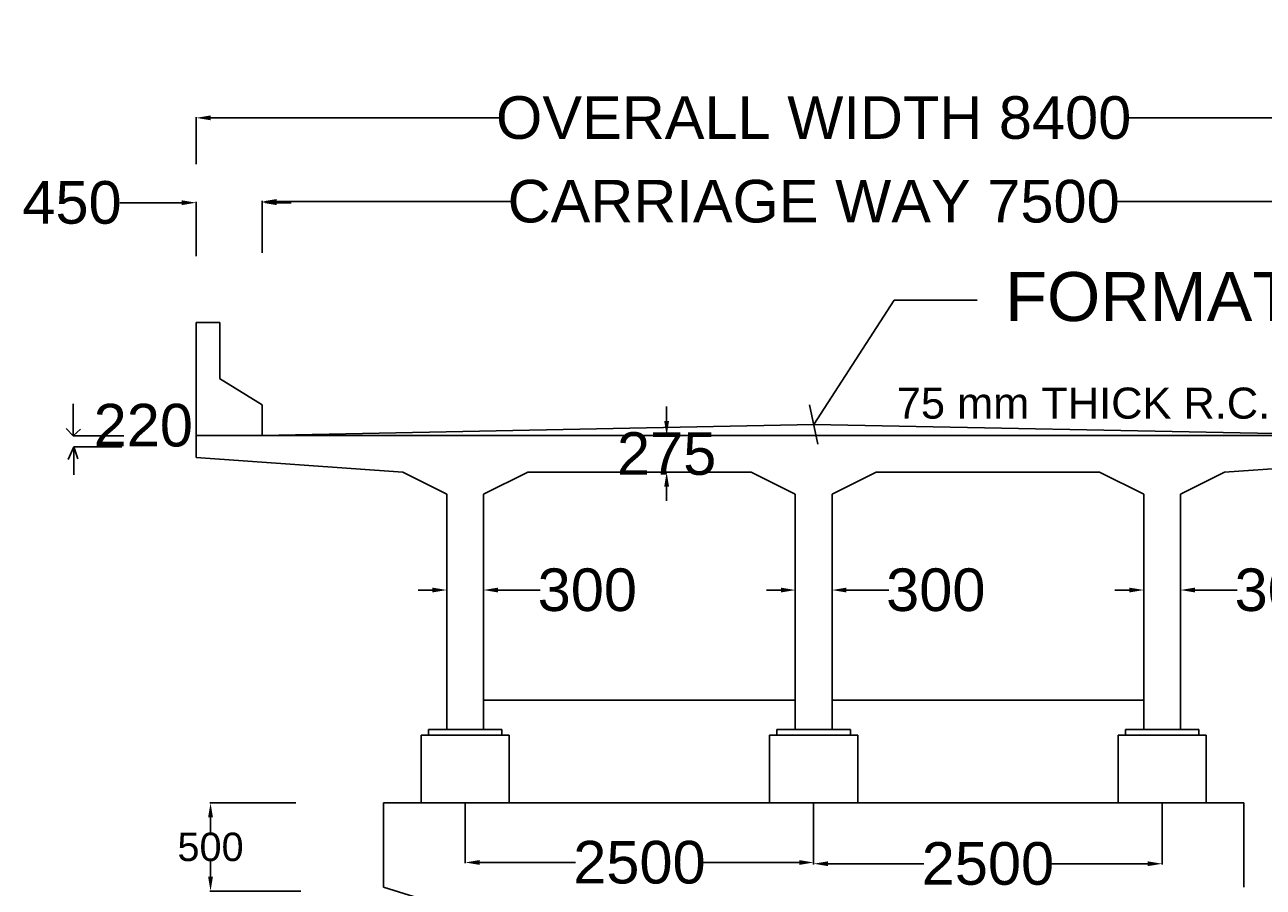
# Model space of a CAD drawing. Extents: x 629217 to 1787843, y 512199 to 1583660.
# Tile 7 of 10: x 787943 to 831531, y 743316 to 773677. Entities that reach past the tile are written whole.
import ezdxf

# ---------------------------------------------------------------- set-up
doc = ezdxf.new("R2010")
doc.units = ezdxf.units.MI
doc.header["$MEASUREMENT"] = 0
doc.layers.add('DIMENISION', color=4, linetype='Continuous', lineweight=13)
doc.layers.add('TEXT', color=3, linetype='Continuous')
doc.styles.add('ROMAND 25', font='romand.shx', dxfattribs={"height": 180})
doc.styles.get("Standard").update_dxf_attribs({"font": 'arial.ttf', "height": 500})
doc.dimstyles.new('bASANT jAIN  NMM', dxfattribs={"dimscale": 0.507, "dimtxt": 500, "dimasz": 1000, "dimexe": 50, "dimexo": 25, "dimgap": 0.09, "dimtad": 0, "dimtih": 1, "dimtoh": 1, "dimdec": 0, "dimzin": 0, "dimdsep": 46, "dimtxsty": 'Standard', "dimcen": 0.09, "dimclrd": 256, "dimclre": 256, "dimadec": 0, "dimazin": 0, "dimtfac": 1, "dimtdec": 0, "dimtix": 1, "dimtofl": 0, "dimtmove": 0, "dimatfit": 0, "dimfxl": 300, "dimtolj": 1, "dimtzin": 0, "dimlwd": -1, "dimlwe": -1, "dimarcsym": 0})
doc.dimstyles.new('SIDDIQUI', dxfattribs={"dimtxt": 1, "dimasz": 2.5, "dimexe": 0.18, "dimexo": 0.0625, "dimgap": 1, "dimtad": 1, "dimdec": 0, "dimzin": 0, "dimdsep": 46, "dimtxsty": 'ROMAND 25', "dimblk": 'OBLIQUE', "dimcen": 0.09, "dimdle": 1, "dimclrt": 1, "dimadec": 0, "dimazin": 0, "dimtfac": 1, "dimtdec": 0, "dimtofl": 0, "dimtmove": 0, "dimatfit": 3, "dimldrblk": 'OBLIQUE', "dimfxl": 1, "dimtolj": 1, "dimtzin": 0, "dimarcsym": 0})

# ---------------------------------------------------------------- blocks, each defined once
blk = doc.blocks.new('*D95')
at = {"ltscale": 0.5, "transparency": 16777216}
for p, q in [((793973, 768764), (793973, 770425)), ((794480, 770400), (804629, 770400)), ((836936, 770400), (826787, 770400)), ((837443, 768512), (837443, 770425))]:
    blk.add_line(p, q, dxfattribs=at)
for points in [[(794480, 770484), (794480, 770315), (793973, 770400)], [(836936, 770484), (836936, 770315), (837443, 770400)]]:
    blk.add_solid(points, dxfattribs=at)
at = {"layer": 'Defpoints', "color": 0, "ltscale": 0.5, "transparency": 16777216}
for p in [(837443, 770400), (793973, 768752), (837443, 768500)]:
    blk.add_point(p, dxfattribs=at)
at = {"color": 0, "ltscale": 0.5, "transparency": 16777216, "insert": (815708, 770400), "char_height": 500, "attachment_point": 5}
blk.add_mtext('\\A1;{\\H3x;OVERALL WIDTH 8400}', dxfattribs=at)
blk = doc.blocks.new('*D96')
at = {"ltscale": 0.5, "transparency": 16777216}
for p, q in [((796302, 766837), (796302, 767483)), ((796809, 767457), (805038, 767457)), ((834607, 767457), (826378, 767457)), ((835114, 766005), (835114, 767483))]:
    blk.add_line(p, q, dxfattribs=at)
for points in [[(796809, 767542), (796809, 767373), (796302, 767457)], [(834607, 767542), (834607, 767373), (835114, 767457)]]:
    blk.add_solid(points, dxfattribs=at)
at = {"layer": 'Defpoints', "color": 0, "ltscale": 0.5, "transparency": 16777216}
for p in [(835114, 767457), (796302, 766825), (835114, 765992)]:
    blk.add_point(p, dxfattribs=at)
at = {"color": 0, "ltscale": 0.5, "transparency": 16777216, "insert": (815708, 767457), "char_height": 500, "attachment_point": 5}
blk.add_mtext('\\A1;{\\H3x;CARRIAGE WAY 7500}', dxfattribs=at)
blk = doc.blocks.new('*D97')
at = {"ltscale": 0.5, "transparency": 16777216}
for p, q in [((793466, 767413), (791290, 767413)), ((793973, 765535), (793973, 767439)), ((796302, 765651), (796302, 767439)), ((796809, 767413), (797316, 767413))]:
    blk.add_line(p, q, dxfattribs=at)
for points in [[(793466, 767498), (793466, 767329), (793973, 767413)], [(796809, 767498), (796809, 767329), (796302, 767413)]]:
    blk.add_solid(points, dxfattribs=at)
at = {"layer": 'Defpoints', "color": 0, "ltscale": 0.5, "transparency": 16777216}
for p in [(796302, 767413), (793973, 765522), (796302, 765639)]:
    blk.add_point(p, dxfattribs=at)
at = {"color": 0, "ltscale": 0.5, "transparency": 16777216, "insert": (789605, 767413), "char_height": 500, "attachment_point": 5}
blk.add_mtext('\\A1;{\\H3x;450}', dxfattribs=at)
blk = doc.blocks.new('_Oblique')
at = {"color": 0, "linetype": 'ByBlock', "lineweight": -2}
blk.add_line((-0.5, -0.5), (0.5, 0.5), dxfattribs=at)
blk = doc.blocks.new('*D99')
at = {"ltscale": 0.5, "transparency": 16777216}
for p, q in [((797480, 746283), (794455, 746283)), ((794481, 745776), (794481, 745241)), ((794481, 743685), (794481, 744220)), ((797664, 743178), (794455, 743178))]:
    blk.add_line(p, q, dxfattribs=at)
for points in [[(794396, 745776), (794565, 745776), (794481, 746283)], [(794396, 743685), (794565, 743685), (794481, 743178)]]:
    blk.add_solid(points, dxfattribs=at)
at = {"layer": 'Defpoints', "color": 0, "ltscale": 0.5, "transparency": 16777216}
for p in [(794481, 746283), (797493, 746283), (797677, 743178)]:
    blk.add_point(p, dxfattribs=at)
at = {"color": 0, "ltscale": 0.5, "transparency": 16777216, "insert": (794481, 744730), "char_height": 500, "attachment_point": 5}
blk.add_mtext('\\A1;{\\H2x;500}', dxfattribs=at)
blk = doc.blocks.new('*D118')
at = {"ltscale": 0.5, "transparency": 16777216}
for p, q in [((803443, 746270), (803443, 744162)), ((815708, 746270), (815708, 744162)), ((803950, 744187), (807326, 744187)), ((815201, 744187), (811826, 744187))]:
    blk.add_line(p, q, dxfattribs=at)
for points in [[(803950, 744272), (803950, 744103), (803443, 744187)], [(815201, 744272), (815201, 744103), (815708, 744187)]]:
    blk.add_solid(points, dxfattribs=at)
at = {"layer": 'Defpoints', "color": 0, "ltscale": 0.5, "transparency": 16777216}
for p in [(803443, 746283), (815708, 746283), (815708, 744187)]:
    blk.add_point(p, dxfattribs=at)
at = {"color": 0, "ltscale": 0.5, "transparency": 16777216, "insert": (809576, 744187), "char_height": 500, "attachment_point": 5}
blk.add_mtext('\\A1;{\\H3x;2500}', dxfattribs=at)
blk = doc.blocks.new('*D119')
at = {"ltscale": 0.5, "transparency": 16777216}
for p, q in [((815708, 746270), (815708, 744118)), ((827973, 746270), (827973, 744118)), ((816215, 744143), (819591, 744143)), ((827466, 744143), (824091, 744143))]:
    blk.add_line(p, q, dxfattribs=at)
for points in [[(816215, 744228), (816215, 744059), (815708, 744143)], [(827466, 744228), (827466, 744059), (827973, 744143)]]:
    blk.add_solid(points, dxfattribs=at)
at = {"layer": 'Defpoints', "color": 0, "ltscale": 0.5, "transparency": 16777216}
for p in [(815708, 746283), (827973, 746283), (815708, 744143)]:
    blk.add_point(p, dxfattribs=at)
at = {"color": 0, "ltscale": 0.5, "transparency": 16777216, "insert": (821841, 744143), "char_height": 500, "attachment_point": 5}
blk.add_mtext('\\A1;{\\H3x;2500}', dxfattribs=at)
blk = doc.blocks.new('*D120')
at = {"ltscale": 0.5, "transparency": 16777216}
for p, q in [((810533, 759727), (810533, 760234)), ((805655, 759220), (810559, 759220)), ((805655, 757927), (810559, 757927)), ((810533, 757420), (810533, 756913))]:
    blk.add_line(p, q, dxfattribs=at)
for points in [[(810449, 759727), (810618, 759727), (810533, 759220)], [(810449, 757420), (810618, 757420), (810533, 757927)]]:
    blk.add_solid(points, dxfattribs=at)
at = {"layer": 'Defpoints', "color": 0, "ltscale": 0.5, "transparency": 16777216}
for p in [(805643, 759220), (810533, 759220), (805643, 757927)]:
    blk.add_point(p, dxfattribs=at)
at = {"color": 0, "ltscale": 0.5, "transparency": 16777216, "insert": (810533, 758573), "char_height": 500, "attachment_point": 5}
blk.add_mtext('\\A1;{\\H3x;275}', dxfattribs=at)
blk = doc.blocks.new('*D102')
at = {"ltscale": 0.5, "transparency": 16777216}
for p, q in [((802290, 753778), (801783, 753778)), ((802797, 750565), (802797, 753803)), ((804090, 750565), (804090, 753803)), ((804597, 753778), (806088, 753778))]:
    blk.add_line(p, q, dxfattribs=at)
for points in [[(802290, 753862), (802290, 753693), (802797, 753778)], [(804597, 753862), (804597, 753693), (804090, 753778)]]:
    blk.add_solid(points, dxfattribs=at)
at = {"layer": 'Defpoints', "color": 0, "ltscale": 0.5, "transparency": 16777216}
for p in [(804090, 753778), (802797, 750552), (804090, 750552)]:
    blk.add_point(p, dxfattribs=at)
at = {"color": 0, "ltscale": 0.5, "transparency": 16777216, "insert": (807742, 753778), "char_height": 500, "attachment_point": 5}
blk.add_mtext('\\A1;{\\H3x;300}', dxfattribs=at)
blk = doc.blocks.new('*D103')
at = {"ltscale": 0.5, "transparency": 16777216}
for p, q in [((814554, 753778), (814047, 753778)), ((815061, 750565), (815061, 753803)), ((816355, 750565), (816355, 753803)), ((816862, 753778), (818352, 753778))]:
    blk.add_line(p, q, dxfattribs=at)
for points in [[(814554, 753862), (814554, 753693), (815061, 753778)], [(816862, 753862), (816862, 753693), (816355, 753778)]]:
    blk.add_solid(points, dxfattribs=at)
at = {"layer": 'Defpoints', "color": 0, "ltscale": 0.5, "transparency": 16777216}
for p in [(816355, 753778), (815061, 750552), (816355, 750552)]:
    blk.add_point(p, dxfattribs=at)
at = {"color": 0, "ltscale": 0.5, "transparency": 16777216, "insert": (820006, 753778), "char_height": 500, "attachment_point": 5}
blk.add_mtext('\\A1;{\\H3x;300}', dxfattribs=at)
blk = doc.blocks.new('*D104')
at = {"ltscale": 0.5, "transparency": 16777216}
for p, q in [((826819, 753778), (826312, 753778)), ((827326, 750565), (827326, 753803)), ((828620, 750565), (828620, 753803)), ((829127, 753778), (830617, 753778))]:
    blk.add_line(p, q, dxfattribs=at)
for points in [[(826819, 753862), (826819, 753693), (827326, 753778)], [(829127, 753862), (829127, 753693), (828620, 753778)]]:
    blk.add_solid(points, dxfattribs=at)
at = {"layer": 'Defpoints', "color": 0, "ltscale": 0.5, "transparency": 16777216}
for p in [(828620, 753778), (827326, 750552), (828620, 750552)]:
    blk.add_point(p, dxfattribs=at)
at = {"color": 0, "ltscale": 0.5, "transparency": 16777216, "insert": (832271, 753778), "char_height": 500, "attachment_point": 5}
blk.add_mtext('\\A1;{\\H3x;300}', dxfattribs=at)

msp = doc.modelspace()

# ---------------------------------------------------------------- linework, layer by layer
at = {"ltscale": 0.5}
for p, q in [((793973.2, 760772.8), (793973.2, 763198.5)), ((793973.2, 763198.5), (794802.9, 763198.5)), ((794802.9, 763198.5), (794802.9, 761227.7)), ((794799.7, 761229.7), (794799.7, 761229.7)), ((789651, 760333.9), (789651, 759209.7)), ((789651, 759209.7), (789401.4, 759459.9)), ((789651, 759209.7), (789908.6, 759441.5)), ((789651, 759209.7), (791434.6, 759209.7)), ((789669.4, 758817), (789472.7, 758371.4)), ((789472.7, 758371.4), (789669.4, 758817)), ((789669.4, 758817), (789669.4, 757836.1)), ((789669.4, 757836.1), (789669.4, 758817)), ((789669.4, 758817), (789669.4, 758817)), ((789669.4, 758817), (789805.1, 758400.7)), ((789669.4, 758817), (791364.5, 758817)), ((802796.6, 750552.1), (802796.6, 748870.3)), ((804090.3, 750552.1), (804090.3, 748870.3)), ((815061.3, 750552.1), (815061.3, 748870.3)), ((816355.1, 750552.1), (816355.1, 748870.3)), ((827326.1, 750552.1), (827326.1, 748870.3)), ((828619.8, 750552.1), (828619.8, 748870.3))]:
    msp.add_line(p, q, dxfattribs=at)
at = {"color": 0, "ltscale": 10}
for p, q in [((796301.9, 760294.5), (794799.7, 761229.7)), ((796301.9, 759220.3), (796301.9, 760294.5))]:
    msp.add_line(p, q, dxfattribs=at)
at = {"color": 0, "ltscale": 0.5}
for p, q in [((793973.2, 759220.3), (793973.2, 760772.8)), ((796301.9, 759220.3), (815708.2, 759608.4)), ((835114.4, 759220.3), (815708.2, 759608.4)), ((798441.8, 759220.3), (793973.2, 759220.3)), ((793973.2, 759220.3), (793973.2, 758444)), ((810533.2, 759220.3), (796301.9, 759220.3)), ((810533.2, 759220.3), (835114.4, 759220.3)), ((793973.2, 758444), (801244.1, 757926.5)), ((830172.3, 757926.5), (837443.2, 758444)), ((801244.1, 757926.5), (802796.6, 757150.3)), ((804090.3, 757150.3), (805642.8, 757926.5)), ((805642.8, 757926.5), (813508.8, 757926.5)), ((813508.8, 757926.5), (815061.3, 757150.3)), ((816355.1, 757150.3), (817907.6, 757926.5)), ((817907.6, 757926.5), (825773.6, 757926.5)), ((825773.6, 757926.5), (827326.1, 757150.3)), ((828619.8, 757150.3), (830172.3, 757926.5)), ((802796.6, 757150.3), (802796.6, 750552.1)), ((804090.3, 757150.3), (804090.3, 750552.1)), ((815061.3, 757150.3), (815061.3, 750552.1)), ((816355.1, 757150.3), (816355.1, 750552.1)), ((827326.1, 757150.3), (827326.1, 750552.1)), ((828619.8, 757150.3), (828619.8, 750552.1)), ((804090.3, 749905.3), (815061.3, 749905.3)), ((816355.1, 749905.3), (827326.1, 749905.3)), ((804737.2, 748870.3), (802149.7, 748870.3)), ((802149.7, 748870.3), (802149.7, 748668.4)), ((804737.2, 748668.4), (804737.2, 748870.3)), ((817001.9, 748870.3), (814414.4, 748870.3)), ((814414.4, 748870.3), (814414.4, 748668.4)), ((817001.9, 748668.4), (817001.9, 748870.3)), ((829266.7, 748870.3), (826679.2, 748870.3)), ((826679.2, 748870.3), (826679.2, 748668.4)), ((829266.7, 748668.4), (829266.7, 748870.3)), ((804995.9, 748668.4), (801890.9, 748668.4)), ((801890.9, 748668.4), (801890.9, 746282.8)), ((804995.9, 746282.8), (804995.9, 748668.4)), ((817260.7, 748668.4), (814155.7, 748668.4)), ((814155.7, 748668.4), (814155.7, 746282.8)), ((817260.7, 746282.8), (817260.7, 748668.4)), ((829525.4, 748668.4), (826420.4, 748668.4)), ((826420.4, 748668.4), (826420.4, 746282.8)), ((829525.4, 746282.8), (829525.4, 748668.4)), ((815708.2, 746282.8), (800571.3, 746282.8)), ((800571.3, 743316.9), (800571.3, 746282.8)), ((815708.2, 746282.8), (830845.1, 746282.8)), ((826420.4, 746282.8), (827972.9, 746282.8)), ((830845.1, 743315.8), (830845.1, 746282.8)), ((811050.7, 740079.7), (800571.3, 743316.9))]:
    msp.add_line(p, q, dxfattribs=at)

# ---------------------------------------------------------------- texts
at = {"ltscale": 0.5, "insert": (789783.2, 760332.7), "char_height": 575, "attachment_point": 1}
msp.add_mtext('{\\H2.609x; 220} ', dxfattribs=at)
at = {"layer": 'TEXT', "color": 0, "ltscale": 0.5, "width": 38244.944, "attachment_point": 1}
for s, insert, char_height in [('FORMATION LEVEL RL99.025 M. ', (822448.2, 764971.8), 1725), ('75 mm THICK R.C.C. W.C.', (818633.1, 760904.1), 1092.5)]:
    msp.add_mtext(s, dxfattribs=dict(at, insert=insert, char_height=char_height))

# ---------------------------------------------------------------- dimensions: what is measured, and where the dimension line sits
at = {"color": 0, "ltscale": 0.5}
for base, p1, p2, text, picture, middle in [((837443.2, 770399.9), (793973.2, 768751.6), (837443.2, 768499.8), '{\\H3x;OVERALL WIDTH 8400}', '*D95', (815708.2, 770399.9)), ((835114.4, 767457.2), (796301.9, 766824.6), (835114.4, 765992.4), '{\\H3x;CARRIAGE WAY 7500}', '*D96', (815708.2, 767457.2))]:
    dim = msp.add_linear_dim(base=base, p1=p1, p2=p2, text=text, dimstyle='bASANT jAIN  NMM', dxfattribs=at)
    dim.commit()
    dim.dimension.update_dxf_attribs({"geometry": picture, "text_midpoint": middle})
dim = msp.add_linear_dim(base=(796301.9, 767413.5), p1=(793973.2, 765522), p2=(796301.9, 765638.7), text='{\\H3x;450}', dimstyle='bASANT jAIN  NMM', dxfattribs=at)
dim.commit()
dim.dimension.update_dxf_attribs({"geometry": '*D97', "text_midpoint": (789605.4, 767413.5), "dimtype": 160})
dim = msp.add_linear_dim(base=(810533.2, 759220.3), p1=(805642.8, 757926.5), p2=(805642.8, 759220.3), angle=90, text='{\\H3x;275}', dimstyle='bASANT jAIN  NMM', override={"dimfxl": 0.18}, dxfattribs=at)
dim.commit()
dim.dimension.update_dxf_attribs({"geometry": '*D120', "text_midpoint": (810533.2, 758573.4)})
for base, p1, p2, picture, middle in [((804090.3, 753777.7), (802796.6, 750552.1), (804090.3, 750552.1), '*D102', (807741.6, 753777.7)), ((816355.1, 753777.7), (815061.3, 750552.1), (816355.1, 750552.1), '*D103', (820006.4, 753777.7)), ((828619.8, 753777.7), (827326.1, 750552.1), (828619.8, 750552.1), '*D104', (832271.1, 753777.7))]:
    dim = msp.add_linear_dim(base=base, p1=p1, p2=p2, text='{\\H3x;300}', dimstyle='bASANT jAIN  NMM', override={"dimfxl": 0.18}, dxfattribs=at)
    dim.commit()
    dim.dimension.update_dxf_attribs({"geometry": picture, "text_midpoint": middle, "dimtype": 160})
dim = msp.add_linear_dim(base=(794480.8, 746282.8), p1=(797676.9, 743177.8), p2=(797492.7, 746282.8), angle=90, text='{\\H2x;500}', dimstyle='bASANT jAIN  NMM', dxfattribs=at)
dim.commit()
dim.dimension.update_dxf_attribs({"geometry": '*D99', "text_midpoint": (794480.8, 744730.3)})
for base, p1, picture, middle in [((815708.2, 744187.2), (803443.4, 746282.8), '*D118', (809575.8, 744187.2)), ((815708.2, 744143.4), (827972.9, 746282.8), '*D119', (821840.6, 744143.4))]:
    dim = msp.add_linear_dim(base=base, p1=p1, p2=(815708.2, 746282.8), text='{\\H3x;2500}', dimstyle='bASANT jAIN  NMM', override={"dimfxl": 0.18}, dxfattribs=at)
    dim.commit()
    dim.dimension.update_dxf_attribs({"geometry": picture, "text_midpoint": middle})

# ---------------------------------------------------------------- leaders
at = {"layer": 'DIMENISION', "color": 0, "ltscale": 0.5}
msp.add_leader([(815708.2, 759608.4), (818537.1, 763987.6), (821460.4, 763987.6)], dimstyle='SIDDIQUI', override={"dimtxt": 1250, "dimasz": 1000, "dimexe": 500, "dimexo": 500, "dimgap": 500, "dimtad": 0, "dimdle": 100, "dimclrd": 0}, dxfattribs=at)

doc.saveas('drawing.dxf')
